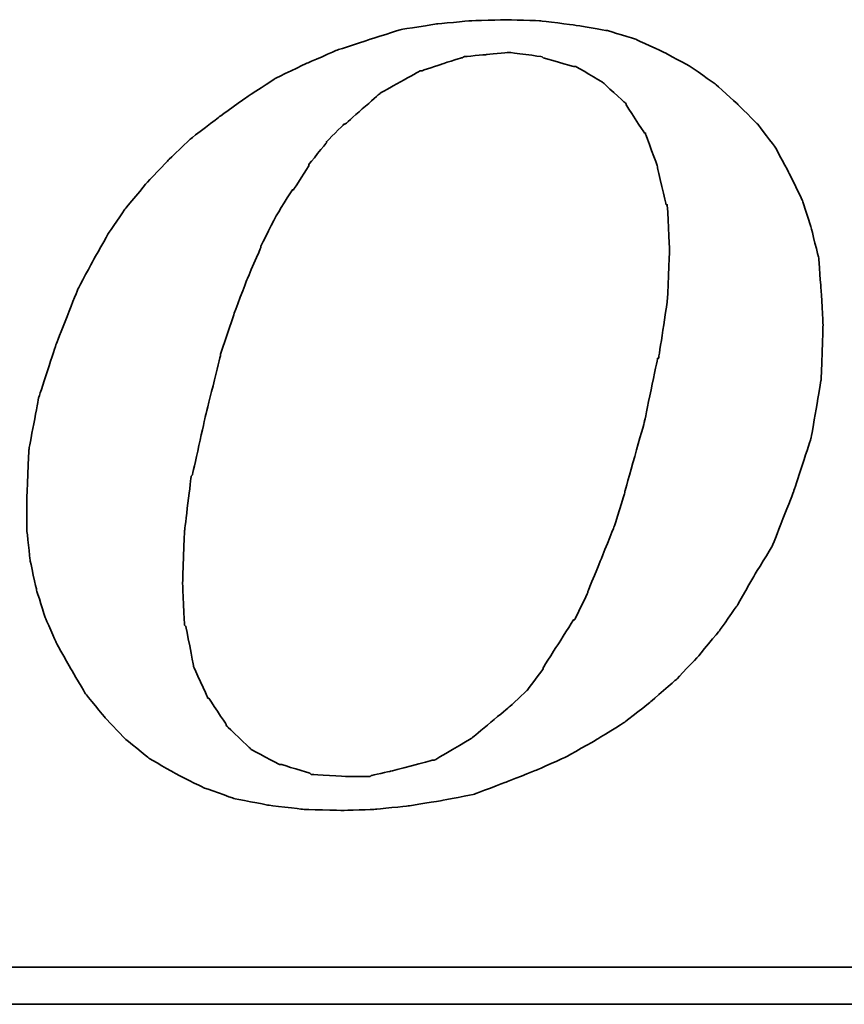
# Model space of a CAD drawing. Header units: millimetres. Extents: x 478 to 862, y 462 to 590.
# Tile 42 of 50: x 790.88 to 793.37, y 499.33 to 502.29. Entities that reach past the tile are written whole.
import ezdxf

# ---------------------------------------------------------------- set-up
doc = ezdxf.new("R2010")
doc.units = ezdxf.units.MM
doc.layers.add('DIM', color=4, linetype='CONTINUOUS')
doc.layers.add('layer 1', color=7, linetype='CONTINUOUS')

# ---------------------------------------------------------------- blocks, each defined once
blk = doc.blocks.new('TBI MOTION logo(完整正式版)')
at = {"layer": 'layer 1', "color": 22, "lineweight": 35}
for points, knots in [([(35.79625, -6.98375), (35.79625, -6.98375), (36.23125, -7.43875), (36.23125, -7.43875), (36.23125, -7.43875), (36.23125, -7.43875), (36.75625, -7.87125), (36.75625, -7.87125), (36.75625, -7.87125), (36.75625, -7.87125), (37.33125, -8.20375), (37.33125, -8.20375), (37.33125, -8.20375), (37.33125, -8.20375), (37.95625, -8.51875), (37.95625, -8.51875), (37.95625, -8.51875), (37.95625, -8.51875), (38.62625, -8.75875), (38.62625, -8.75875), (38.62625, -8.75875), (38.62625, -8.75875), (39.37125, -8.90375), (39.37125, -8.90375), (39.37125, -8.90375), (39.37125, -8.90375), (40.14125, -8.99875), (40.14125, -8.99875), (40.14125, -8.99875), (40.14125, -8.99875), (41.02625, -9.02375), (41.02625, -9.02375), (41.02625, -9.02375), (41.02625, -9.02375), (41.74625, -8.99875), (41.74625, -8.99875), (41.74625, -8.99875), (41.74625, -8.99875), (42.46625, -8.92375), (42.46625, -8.92375), (42.46625, -8.92375), (42.46625, -8.92375), (43.21125, -8.80625), (43.21125, -8.80625), (43.21125, -8.80625), (43.21125, -8.80625), (43.93125, -8.66375), (43.93125, -8.66375), (43.93125, -8.66375), (43.93125, -8.66375), (44.62625, -8.39875), (44.62625, -8.39875), (44.62625, -8.39875), (44.62625, -8.39875), (45.29625, -8.13375), (45.29625, -8.13375), (45.29625, -8.13375), (45.29625, -8.13375), (45.94625, -7.84375), (45.94625, -7.84375), (45.94625, -7.84375), (45.94625, -7.84375), (46.61625, -7.46375), (46.61625, -7.46375), (46.61625, -7.46375), (46.61625, -7.46375), (47.24125, -7.07875), (47.24125, -7.07875), (47.24125, -7.07875), (47.24125, -7.07875), (47.81625, -6.62375), (47.81625, -6.62375), (47.81625, -6.62375), (47.81625, -6.62375), (48.36875, -6.14375), (48.36875, -6.14375), (48.36875, -6.14375), (48.36875, -6.14375), (48.84625, -5.64125), (48.84625, -5.64125), (48.84625, -5.64125), (48.84625, -5.64125), (49.32625, -5.06375), (49.32625, -5.06375), (49.32625, -5.06375), (49.32625, -5.06375), (49.71125, -4.51374), (49.71125, -4.51374), (49.71125, -4.51374), (49.71125, -4.51374), (50.09625, -3.83874), (50.09625, -3.83874), (50.09625, -3.83874), (50.09625, -3.83874), (50.48125, -3.21374), (50.48125, -3.21374), (50.48125, -3.21374), (50.48125, -3.21374), (50.96125, -1.99125), (50.96125, -1.99125), (50.96125, -1.99125), (50.96125, -1.99125), (51.34375, -0.81875), (51.34375, -0.81875), (51.34375, -0.81875), (51.34375, -0.81875), (51.56125, 0.45624), (51.56125, 0.45624), (51.56125, 0.45624), (51.56125, 0.45624), (51.60625, 1.67624), (51.60625, 1.67624), (51.60625, 1.67624), (51.60625, 1.67624), (51.56125, 2.44625), (51.56125, 2.44625), (51.56125, 2.44625), (51.56125, 2.44625), (51.51125, 3.14125), (51.51125, 3.14125), (51.51125, 3.14125), (51.51125, 3.14125), (51.34375, 3.81125), (51.34375, 3.81125), (51.34375, 3.81125), (51.34375, 3.81125), (51.15125, 4.41125), (51.15125, 4.41125), (51.15125, 4.41125), (51.15125, 4.41125), (50.86125, 5.01125), (50.86125, 5.01125), (50.86125, 5.01125), (50.86125, 5.01125), (50.55125, 5.58875), (50.55125, 5.58875), (50.55125, 5.58875), (50.55125, 5.58875), (50.16625, 6.09125), (50.16625, 6.09125), (50.16625, 6.09125), (50.16625, 6.09125), (49.71125, 6.54875), (49.71125, 6.54875), (49.71125, 6.54875), (49.71125, 6.54875), (49.23125, 6.98125), (49.23125, 6.98125), (49.23125, 6.98125), (49.23125, 6.98125), (48.67875, 7.36625), (48.67875, 7.36625), (48.67875, 7.36625), (48.67875, 7.36625), (48.10375, 7.67625), (48.10375, 7.67625), (48.10375, 7.67625), (48.10375, 7.67625), (47.48125, 7.96375), (47.48125, 7.96375), (47.48125, 7.96375), (47.48125, 7.96375), (46.85625, 8.15625), (46.85625, 8.15625), (46.85625, 8.15625), (46.85625, 8.15625), (46.13625, 8.27624), (46.13625, 8.27624), (46.13625, 8.27624), (46.13625, 8.27624), (45.39125, 8.37125), (45.39125, 8.37125), (45.39125, 8.37125), (45.39125, 8.37125), (44.62625, 8.39624), (44.62625, 8.39624), (44.62625, 8.39624), (44.62625, 8.39624), (43.83625, 8.37125), (43.83625, 8.37125), (43.83625, 8.37125), (43.83625, 8.37125), (43.09125, 8.30125), (43.09125, 8.30125), (43.09125, 8.30125), (43.09125, 8.30125), (42.32125, 8.18125), (42.32125, 8.18125), (42.32125, 8.18125), (42.32125, 8.18125), (41.62875, 7.96375), (41.62875, 7.96375), (41.62875, 7.96375), (41.62875, 7.96375), (40.90625, 7.72625), (40.90625, 7.72625), (40.90625, 7.72625), (40.90625, 7.72625), (40.23624, 7.43625), (40.23624, 7.43625), (40.23624, 7.43625), (40.23624, 7.43625), (39.54124, 7.10125), (39.54124, 7.10125), (39.54124, 7.10125), (39.54124, 7.10125), (38.91625, 6.69125), (38.91625, 6.69125), (38.91625, 6.69125), (38.91625, 6.69125), (38.31625, 6.26125), (38.31625, 6.26125), (38.31625, 6.26125), (38.31625, 6.26125), (37.69125, 5.78125), (37.69125, 5.78125), (37.69125, 5.78125), (37.69125, 5.78125), (37.18625, 5.30125), (37.18625, 5.30125), (37.18625, 5.30125), (37.18625, 5.30125), (36.70625, 4.79624), (36.70625, 4.79624), (36.70625, 4.79624), (36.70625, 4.79624), (36.23125, 4.22125), (36.23125, 4.22125), (36.23125, 4.22125), (36.23125, 4.22125), (35.87124, 3.69375), (35.87124, 3.69375), (35.87124, 3.69375), (35.87124, 3.69375), (35.53125, 3.09125), (35.53125, 3.09125), (35.53125, 3.09125), (35.53125, 3.09125), (35.19875, 2.47125), (35.19875, 2.47125), (35.19875, 2.47125), (35.19875, 2.47125), (34.71625, 1.24625), (34.71625, 1.24625), (34.71625, 1.24625), (34.71625, 1.24625), (34.33125, 0.06874), (34.33125, 0.06874), (34.33125, 0.06874), (34.33125, 0.06874), (34.11625, -1.07875), (34.11625, -1.07875), (34.11625, -1.07875), (34.11625, -1.07875), (34.07125, -2.15875), (34.07125, -2.15875), (34.07125, -2.15875), (34.07125, -2.15875), (34.07125, -2.85375), (34.07125, -2.85375), (34.07125, -2.85375), (34.07125, -2.85375), (34.14125, -3.50375), (34.14125, -3.50375), (34.14125, -3.50375), (34.14125, -3.50375), (34.28625, -4.17375), (34.28625, -4.17375), (34.28625, -4.17375), (34.28625, -4.17375), (34.47625, -4.77624), (34.47625, -4.77624), (34.47625, -4.77624), (34.47625, -4.77624), (34.71625, -5.32625), (34.71625, -5.32625), (34.71625, -5.32625), (34.71625, -5.32625), (35.05375, -5.92875), (35.05375, -5.92875), (35.05375, -5.92875), (35.05375, -5.92875), (35.36375, -6.45375), (35.36375, -6.45375), (35.36375, -6.45375), (35.36375, -6.45375), (35.79625, -6.98375), (35.79625, -6.98375)], [0, 0, 0, 0, 0.01388889, 0.01388889, 0.01388889, 0.0138889, 0.02777778, 0.02777778, 0.02777778, 0.02777779, 0.04166667, 0.04166667, 0.04166667, 0.04166668, 0.05555556, 0.05555556, 0.05555556, 0.05555557, 0.06944444, 0.06944444, 0.06944444, 0.06944445, 0.08333333, 0.08333333, 0.08333333, 0.08333334, 0.09722222, 0.09722222, 0.09722222, 0.09722223, 0.11111111, 0.11111111, 0.11111111, 0.11111112, 0.125, 0.125, 0.125, 0.12500001, 0.13888889, 0.13888889, 0.13888889, 0.1388889, 0.15277778, 0.15277778, 0.15277778, 0.15277779, 0.16666667, 0.16666667, 0.16666667, 0.16666668, 0.18055556, 0.18055556, 0.18055556, 0.18055557, 0.19444444, 0.19444444, 0.19444444, 0.19444445, 0.20833333, 0.20833333, 0.20833333, 0.20833334, 0.22222222, 0.22222222, 0.22222222, 0.22222223, 0.23611111, 0.23611111, 0.23611111, 0.23611112, 0.25, 0.25, 0.25, 0.25000001, 0.26388889, 0.26388889, 0.26388889, 0.2638889, 0.27777778, 0.27777778, 0.27777778, 0.27777779, 0.29166667, 0.29166667, 0.29166667, 0.29166668, 0.30555556, 0.30555556, 0.30555556, 0.30555557, 0.31944444, 0.31944444, 0.31944444, 0.31944445, 0.33333333, 0.33333333, 0.33333333, 0.33333334, 0.34722222, 0.34722222, 0.34722222, 0.34722223, 0.36111111, 0.36111111, 0.36111111, 0.36111112, 0.375, 0.375, 0.375, 0.37500001, 0.38888889, 0.38888889, 0.38888889, 0.3888889, 0.40277778, 0.40277778, 0.40277778, 0.40277779, 0.41666667, 0.41666667, 0.41666667, 0.41666668, 0.43055556, 0.43055556, 0.43055556, 0.43055557, 0.44444444, 0.44444444, 0.44444444, 0.44444445, 0.45833333, 0.45833333, 0.45833333, 0.45833334, 0.47222222, 0.47222222, 0.47222222, 0.47222223, 0.48611111, 0.48611111, 0.48611111, 0.48611112, 0.5, 0.5, 0.5, 0.50000001, 0.51388889, 0.51388889, 0.51388889, 0.5138889, 0.52777778, 0.52777778, 0.52777778, 0.52777779, 0.54166667, 0.54166667, 0.54166667, 0.54166668, 0.55555556, 0.55555556, 0.55555556, 0.55555557, 0.56944444, 0.56944444, 0.56944444, 0.56944445, 0.58333333, 0.58333333, 0.58333333, 0.58333334, 0.59722222, 0.59722222, 0.59722222, 0.59722223, 0.61111111, 0.61111111, 0.61111111, 0.61111112, 0.625, 0.625, 0.625, 0.62500001, 0.63888889, 0.63888889, 0.63888889, 0.6388889, 0.65277778, 0.65277778, 0.65277778, 0.65277779, 0.66666667, 0.66666667, 0.66666667, 0.66666668, 0.68055556, 0.68055556, 0.68055556, 0.68055557, 0.69444444, 0.69444444, 0.69444444, 0.69444445, 0.70833333, 0.70833333, 0.70833333, 0.70833334, 0.72222222, 0.72222222, 0.72222222, 0.72222223, 0.73611111, 0.73611111, 0.73611111, 0.73611112, 0.75, 0.75, 0.75, 0.75000001, 0.76388889, 0.76388889, 0.76388889, 0.7638889, 0.77777778, 0.77777778, 0.77777778, 0.77777779, 0.79166667, 0.79166667, 0.79166667, 0.79166668, 0.80555556, 0.80555556, 0.80555556, 0.80555557, 0.81944444, 0.81944444, 0.81944444, 0.81944445, 0.83333333, 0.83333333, 0.83333333, 0.83333334, 0.84722222, 0.84722222, 0.84722222, 0.84722223, 0.86111111, 0.86111111, 0.86111111, 0.86111112, 0.875, 0.875, 0.875, 0.87500001, 0.88888889, 0.88888889, 0.88888889, 0.8888889, 0.90277778, 0.90277778, 0.90277778, 0.90277779, 0.91666667, 0.91666667, 0.91666667, 0.91666668, 0.93055556, 0.93055556, 0.93055556, 0.93055557, 0.94444444, 0.94444444, 0.94444444, 0.94444445, 0.95833333, 0.95833333, 0.95833333, 0.95833334, 0.97222222, 0.97222222, 0.97222222, 0.97222223, 0.98611111, 0.98611111, 0.98611111, 0.98611112, 1, 1, 1, 1]), ([(38.33875, 1.03124), (38.33875, 1.03124), (38.62625, 1.89625), (38.62625, 1.89625), (38.62625, 1.89625), (38.62625, 1.89625), (38.91625, 2.66375), (38.91625, 2.66375), (38.91625, 2.66375), (38.91625, 2.66375), (39.22625, 3.38125), (39.22625, 3.38125), (39.22625, 3.38125), (39.22625, 3.38125), (39.22625, 3.40624), (39.22625, 3.40624), (39.22625, 3.40624), (39.22625, 3.40624), (39.56124, 4.07624), (39.56124, 4.07624), (39.56124, 4.07624), (39.56124, 4.07624), (39.92125, 4.65125), (39.92125, 4.65125), (39.92125, 4.65125), (39.92125, 4.65125), (39.94625, 4.65125), (39.94625, 4.65125), (39.94625, 4.65125), (39.94625, 4.65125), (40.28125, 5.17875), (40.28125, 5.17875), (40.28125, 5.17875), (40.28125, 5.17875), (40.28125, 5.20375), (40.28125, 5.20375), (40.28125, 5.20375), (40.28125, 5.20375), (40.66875, 5.68625), (40.66875, 5.68625), (40.66875, 5.68625), (40.66875, 5.68625), (40.66875, 5.70625), (40.66875, 5.70625), (40.66875, 5.70625), (40.66875, 5.70625), (41.05124, 6.09125), (41.05124, 6.09125), (41.05124, 6.09125), (41.05124, 6.09125), (41.07625, 6.09125), (41.07625, 6.09125), (41.07625, 6.09125), (41.07625, 6.09125), (41.84125, 6.76625), (41.84125, 6.76625), (41.84125, 6.76625), (41.84125, 6.76625), (41.86625, 6.78625), (41.86625, 6.78625), (41.86625, 6.78625), (41.86625, 6.78625), (42.73125, 7.26624), (42.73125, 7.26624), (42.73125, 7.26624), (42.73125, 7.26624), (42.75625, 7.26624), (42.75625, 7.26624), (42.75625, 7.26624), (42.75625, 7.26624), (43.18625, 7.41125), (43.18625, 7.41125), (43.18625, 7.41125), (43.18625, 7.41125), (43.64125, 7.55625), (43.64125, 7.55625), (43.64125, 7.55625), (43.64125, 7.55625), (43.66625, 7.55625), (43.66625, 7.55625), (43.66625, 7.55625), (43.66625, 7.55625), (43.69125, 7.58124), (43.69125, 7.58124), (43.69125, 7.58124), (43.69125, 7.58124), (44.19125, 7.62625), (44.19125, 7.62625), (44.19125, 7.62625), (44.19125, 7.62625), (44.67125, 7.67625), (44.67125, 7.67625), (44.67125, 7.67625), (44.67125, 7.67625), (44.69625, 7.67625), (44.69625, 7.67625), (44.69625, 7.67625), (44.69625, 7.67625), (45.41875, 7.58124), (45.41875, 7.58124), (45.41875, 7.58124), (45.41875, 7.58124), (45.44125, 7.55625), (45.44125, 7.55625), (45.44125, 7.55625), (45.44125, 7.55625), (46.11125, 7.36625), (46.11125, 7.36625), (46.11125, 7.36625), (46.11125, 7.36625), (46.13625, 7.36625), (46.13625, 7.36625), (46.13625, 7.36625), (46.13625, 7.36625), (46.15875, 7.36625), (46.15875, 7.36625), (46.15875, 7.36625), (46.15875, 7.36625), (46.73625, 7.02624), (46.73625, 7.02624), (46.73625, 7.02624), (46.73625, 7.02624), (46.76125, 7.00624), (46.76125, 7.00624), (46.76125, 7.00624), (46.76125, 7.00624), (47.24125, 6.57124), (47.24125, 6.57124), (47.24125, 6.57124), (47.24125, 6.57124), (47.26625, 6.54875), (47.26625, 6.54875), (47.26625, 6.54875), (47.26625, 6.54875), (47.26625, 6.52375), (47.26625, 6.52375), (47.26625, 6.52375), (47.26625, 6.52375), (47.67375, 5.89875), (47.67375, 5.89875), (47.67375, 5.89875), (47.67375, 5.89875), (47.69625, 5.89875), (47.69625, 5.89875), (47.69625, 5.89875), (47.69625, 5.89875), (47.69625, 5.87625), (47.69625, 5.87625), (47.69625, 5.87625), (47.69625, 5.87625), (47.96125, 5.15625), (47.96125, 5.15625), (47.96125, 5.15625), (47.96125, 5.15625), (47.96125, 5.13125), (47.96125, 5.13125), (47.96125, 5.13125), (47.96125, 5.13125), (48.15125, 4.31875), (48.15125, 4.31875), (48.15125, 4.31875), (48.15125, 4.31875), (48.17625, 4.31875), (48.17625, 4.31875), (48.17625, 4.31875), (48.17625, 4.31875), (48.17625, 4.29125), (48.17625, 4.29125), (48.17625, 4.29125), (48.17625, 4.29125), (48.22625, 3.33125), (48.22625, 3.33125), (48.22625, 3.33125), (48.22625, 3.33125), (48.22625, 3.30875), (48.22625, 3.30875), (48.22625, 3.30875), (48.22625, 3.30875), (48.17625, 2.20624), (48.17625, 2.20624), (48.17625, 2.20624), (48.17625, 2.20624), (48.17625, 2.18124), (48.17625, 2.18124), (48.17625, 2.18124), (48.17625, 2.18124), (47.98375, 0.93624), (47.98375, 0.93624), (47.98375, 0.93624), (47.98375, 0.93624), (47.96125, 0.93624), (47.96125, 0.93624), (47.96125, 0.93624), (47.96125, 0.93624), (47.67375, -0.45874), (47.67375, -0.45874), (47.67375, -0.45874), (47.67375, -0.45874), (47.24125, -1.99125), (47.24125, -1.99125), (47.24125, -1.99125), (47.24125, -1.99125), (47.24125, -2.01874), (47.24125, -2.01874), (47.24125, -2.01874), (47.24125, -2.01874), (47.00125, -2.78375), (47.00125, -2.78375), (47.00125, -2.78375), (47.00125, -2.78375), (46.71125, -3.50375), (46.71125, -3.50375), (46.71125, -3.50375), (46.71125, -3.50375), (46.42625, -4.19875), (46.42625, -4.19875), (46.42625, -4.19875), (46.42625, -4.19875), (46.42625, -4.22375), (46.42625, -4.22375), (46.42625, -4.22375), (46.42625, -4.22375), (46.13625, -4.82374), (46.13625, -4.82374), (46.13625, -4.82374), (46.13625, -4.82374), (46.11125, -4.82374), (46.11125, -4.82374), (46.11125, -4.82374), (46.11125, -4.82374), (45.77625, -5.35125), (45.77625, -5.35125), (45.77625, -5.35125), (45.77625, -5.35125), (45.44125, -5.87875), (45.44125, -5.87875), (45.44125, -5.87875), (45.44125, -5.87875), (45.44125, -5.90375), (45.44125, -5.90375), (45.44125, -5.90375), (45.44125, -5.90375), (45.10625, -6.35875), (45.10625, -6.35875), (45.10625, -6.35875), (45.10625, -6.35875), (45.08125, -6.38375), (45.08125, -6.38375), (45.08125, -6.38375), (45.08125, -6.38375), (44.69625, -6.74375), (44.69625, -6.74375), (44.69625, -6.74375), (44.69625, -6.74375), (43.88375, -7.41625), (43.88375, -7.41625), (43.88375, -7.41625), (43.88375, -7.41625), (43.85625, -7.43875), (43.85625, -7.43875), (43.85625, -7.43875), (43.85625, -7.43875), (43.04125, -7.91875), (43.04125, -7.91875), (43.04125, -7.91875), (43.04125, -7.91875), (43.01625, -7.91875), (43.01625, -7.91875), (43.01625, -7.91875), (43.01625, -7.91875), (42.99625, -7.91875), (42.99625, -7.91875), (42.99625, -7.91875), (42.99625, -7.91875), (42.08125, -8.15875), (42.08125, -8.15875), (42.08125, -8.15875), (42.08125, -8.15875), (41.65125, -8.25625), (41.65125, -8.25625), (41.65125, -8.25625), (41.65125, -8.25625), (41.62875, -8.27875), (41.62875, -8.27875), (41.62875, -8.27875), (41.62875, -8.27875), (41.60125, -8.27875), (41.60125, -8.27875), (41.60125, -8.27875), (41.60125, -8.27875), (41.12125, -8.27875), (41.12125, -8.27875), (41.12125, -8.27875), (41.12125, -8.27875), (40.35624, -8.23125), (40.35624, -8.23125), (40.35624, -8.23125), (40.35624, -8.23125), (40.33125, -8.23125), (40.33125, -8.23125), (40.33125, -8.23125), (40.33125, -8.23125), (40.30625, -8.20375), (40.30625, -8.20375), (40.30625, -8.20375), (40.30625, -8.20375), (39.68375, -8.01375), (39.68375, -8.01375), (39.68375, -8.01375), (39.68375, -8.01375), (39.66124, -8.01375), (39.66124, -8.01375), (39.66124, -8.01375), (39.66124, -8.01375), (39.63625, -8.01375), (39.63625, -8.01375), (39.63625, -8.01375), (39.63625, -8.01375), (39.01125, -7.67875), (39.01125, -7.67875), (39.01125, -7.67875), (39.01125, -7.67875), (38.98875, -7.65375), (38.98875, -7.65375), (38.98875, -7.65375), (38.98875, -7.65375), (38.48625, -7.17375), (38.48625, -7.17375), (38.48625, -7.17375), (38.48625, -7.17375), (38.45875, -7.14875), (38.45875, -7.14875), (38.45875, -7.14875), (38.45875, -7.14875), (38.45875, -7.12875), (38.45875, -7.12875), (38.45875, -7.12875), (38.45875, -7.12875), (38.07625, -6.54875), (38.07625, -6.54875), (38.07625, -6.54875), (38.07625, -6.54875), (38.05125, -6.54875), (38.05125, -6.54875), (38.05125, -6.54875), (38.05125, -6.54875), (38.05125, -6.52875), (38.05125, -6.52875), (38.05125, -6.52875), (38.05125, -6.52875), (37.74125, -5.85375), (37.74125, -5.85375), (37.74125, -5.85375), (37.74125, -5.85375), (37.74125, -5.82875), (37.74125, -5.82875), (37.74125, -5.82875), (37.74125, -5.82875), (37.57375, -4.96875), (37.57375, -4.96875), (37.57375, -4.96875), (37.57375, -4.96875), (37.54625, -4.94375), (37.54625, -4.94375), (37.54625, -4.94375), (37.54625, -4.94375), (37.50125, -4.03375), (37.50125, -4.03375), (37.50125, -4.03375), (37.50125, -4.03375), (37.50125, -4.00875), (37.50125, -4.00875), (37.50125, -4.00875), (37.50125, -4.00875), (37.54625, -2.85375), (37.54625, -2.85375), (37.54625, -2.85375), (37.54625, -2.85375), (37.69125, -1.65875), (37.69125, -1.65875), (37.69125, -1.65875), (37.69125, -1.65875), (37.71624, -1.63375), (37.71624, -1.63375), (37.71624, -1.63375), (37.71624, -1.63375), (38.00375, -0.33875), (38.00375, -0.33875), (38.00375, -0.33875), (38.00375, -0.33875), (38.33875, 1.00624), (38.33875, 1.00624), (38.33875, 1.00624), (38.33875, 1.00624), (38.33875, 1.03124), (38.33875, 1.03124)], [0, 0, 0, 0, 0.01010101, 0.01010101, 0.01010101, 0.01010102, 0.02020202, 0.02020202, 0.02020202, 0.02020203, 0.03030303, 0.03030303, 0.03030303, 0.03030304, 0.04040404, 0.04040404, 0.04040404, 0.04040405, 0.05050505, 0.05050505, 0.05050505, 0.05050506, 0.06060606, 0.06060606, 0.06060606, 0.06060607, 0.07070707, 0.07070707, 0.07070707, 0.07070708, 0.08080808, 0.08080808, 0.08080808, 0.08080809, 0.09090909, 0.09090909, 0.09090909, 0.0909091, 0.1010101, 0.1010101, 0.1010101, 0.10101011, 0.11111111, 0.11111111, 0.11111111, 0.11111112, 0.12121212, 0.12121212, 0.12121212, 0.12121213, 0.13131313, 0.13131313, 0.13131313, 0.13131314, 0.14141414, 0.14141414, 0.14141414, 0.14141415, 0.15151515, 0.15151515, 0.15151515, 0.15151516, 0.16161616, 0.16161616, 0.16161616, 0.16161617, 0.17171717, 0.17171717, 0.17171717, 0.17171718, 0.18181818, 0.18181818, 0.18181818, 0.18181819, 0.19191919, 0.19191919, 0.19191919, 0.1919192, 0.2020202, 0.2020202, 0.2020202, 0.20202021, 0.21212121, 0.21212121, 0.21212121, 0.21212122, 0.22222222, 0.22222222, 0.22222222, 0.22222223, 0.23232323, 0.23232323, 0.23232323, 0.23232324, 0.24242424, 0.24242424, 0.24242424, 0.24242425, 0.25252525, 0.25252525, 0.25252525, 0.25252526, 0.26262626, 0.26262626, 0.26262626, 0.26262627, 0.27272727, 0.27272727, 0.27272727, 0.27272728, 0.28282828, 0.28282828, 0.28282828, 0.28282829, 0.29292929, 0.29292929, 0.29292929, 0.2929293, 0.3030303, 0.3030303, 0.3030303, 0.30303031, 0.31313131, 0.31313131, 0.31313131, 0.31313132, 0.32323232, 0.32323232, 0.32323232, 0.32323233, 0.33333333, 0.33333333, 0.33333333, 0.33333334, 0.34343434, 0.34343434, 0.34343434, 0.34343435, 0.35353535, 0.35353535, 0.35353535, 0.35353536, 0.36363636, 0.36363636, 0.36363636, 0.36363637, 0.37373737, 0.37373737, 0.37373737, 0.37373738, 0.38383838, 0.38383838, 0.38383838, 0.38383839, 0.39393939, 0.39393939, 0.39393939, 0.3939394, 0.4040404, 0.4040404, 0.4040404, 0.40404041, 0.41414141, 0.41414141, 0.41414141, 0.41414142, 0.42424242, 0.42424242, 0.42424242, 0.42424243, 0.43434343, 0.43434343, 0.43434343, 0.43434344, 0.44444444, 0.44444444, 0.44444444, 0.44444445, 0.45454545, 0.45454545, 0.45454545, 0.45454546, 0.46464646, 0.46464646, 0.46464646, 0.46464647, 0.47474747, 0.47474747, 0.47474747, 0.47474748, 0.48484848, 0.48484848, 0.48484848, 0.48484849, 0.49494949, 0.49494949, 0.49494949, 0.4949495, 0.50505051, 0.50505051, 0.50505051, 0.50505052, 0.51515152, 0.51515152, 0.51515152, 0.51515153, 0.52525253, 0.52525253, 0.52525253, 0.52525254, 0.53535354, 0.53535354, 0.53535354, 0.53535355, 0.54545455, 0.54545455, 0.54545455, 0.54545456, 0.55555556, 0.55555556, 0.55555556, 0.55555557, 0.56565657, 0.56565657, 0.56565657, 0.56565658, 0.57575758, 0.57575758, 0.57575758, 0.57575759, 0.58585859, 0.58585859, 0.58585859, 0.5858586, 0.5959596, 0.5959596, 0.5959596, 0.59595961, 0.60606061, 0.60606061, 0.60606061, 0.60606062, 0.61616162, 0.61616162, 0.61616162, 0.61616163, 0.62626263, 0.62626263, 0.62626263, 0.62626264, 0.63636364, 0.63636364, 0.63636364, 0.63636365, 0.64646465, 0.64646465, 0.64646465, 0.64646466, 0.65656566, 0.65656566, 0.65656566, 0.65656567, 0.66666667, 0.66666667, 0.66666667, 0.66666668, 0.67676768, 0.67676768, 0.67676768, 0.67676769, 0.68686869, 0.68686869, 0.68686869, 0.6868687, 0.6969697, 0.6969697, 0.6969697, 0.69696971, 0.70707071, 0.70707071, 0.70707071, 0.70707072, 0.71717172, 0.71717172, 0.71717172, 0.71717173, 0.72727273, 0.72727273, 0.72727273, 0.72727274, 0.73737374, 0.73737374, 0.73737374, 0.73737375, 0.74747475, 0.74747475, 0.74747475, 0.74747476, 0.75757576, 0.75757576, 0.75757576, 0.75757577, 0.76767677, 0.76767677, 0.76767677, 0.76767678, 0.77777778, 0.77777778, 0.77777778, 0.77777779, 0.78787879, 0.78787879, 0.78787879, 0.7878788, 0.7979798, 0.7979798, 0.7979798, 0.79797981, 0.80808081, 0.80808081, 0.80808081, 0.80808082, 0.81818182, 0.81818182, 0.81818182, 0.81818183, 0.82828283, 0.82828283, 0.82828283, 0.82828284, 0.83838384, 0.83838384, 0.83838384, 0.83838385, 0.84848485, 0.84848485, 0.84848485, 0.84848486, 0.85858586, 0.85858586, 0.85858586, 0.85858587, 0.86868687, 0.86868687, 0.86868687, 0.86868688, 0.87878788, 0.87878788, 0.87878788, 0.87878789, 0.88888889, 0.88888889, 0.88888889, 0.8888889, 0.8989899, 0.8989899, 0.8989899, 0.89898991, 0.90909091, 0.90909091, 0.90909091, 0.90909092, 0.91919192, 0.91919192, 0.91919192, 0.91919193, 0.92929293, 0.92929293, 0.92929293, 0.92929294, 0.93939394, 0.93939394, 0.93939394, 0.93939395, 0.94949495, 0.94949495, 0.94949495, 0.94949496, 0.95959596, 0.95959596, 0.95959596, 0.95959597, 0.96969697, 0.96969697, 0.96969697, 0.96969698, 0.97979798, 0.97979798, 0.97979798, 0.97979799, 0.98989899, 0.98989899, 0.98989899, 0.989899, 1, 1, 1, 1]), ([(75.90875, -9.47875), (75.90875, -9.47875), (75.90875, -12.28625), (75.90875, -12.28625), (75.90875, -12.28625), (75.90875, -12.28625), (75.90875, -12.47875), (75.90875, -12.47875), (75.90875, -12.47875), (75.90875, -12.47875), (75.71625, -12.47875), (75.71625, -12.47875), (75.71625, -12.47875), (75.71625, -12.47875), (-88.32875, -12.47875), (-88.32875, -12.47875), (-88.32875, -12.47875), (-88.32875, -12.47875), (-88.32875, -13.29375), (-88.32875, -13.29375), (-88.32875, -13.29375), (-88.32875, -13.29375), (82.89125, -13.29375), (82.89125, -13.29375), (82.89125, -13.29375), (82.89125, -13.29375), (75.90875, -9.47875), (75.90875, -9.47875)], [0, 0, 0, 0, 0.14285714, 0.14285714, 0.14285714, 0.14285715, 0.28571429, 0.28571429, 0.28571429, 0.2857143, 0.42857143, 0.42857143, 0.42857143, 0.42857144, 0.57142857, 0.57142857, 0.57142857, 0.57142858, 0.71428571, 0.71428571, 0.71428571, 0.71428572, 0.85714286, 0.85714286, 0.85714286, 0.85714287, 1, 1, 1, 1])]:
    blk.add_open_spline(points, degree=3, knots=knots, dxfattribs=at)

msp = doc.modelspace()

# ---------------------------------------------------------------- block references
at = {"layer": 'DIM', "color": 7, "xscale": 0.1368257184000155, "yscale": 0.1368257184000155, "zscale": 0.1368257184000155}
msp.add_blockref('TBI MOTION logo(完整正式版)', (786.2425, 501.145), dxfattribs=at)

doc.saveas('drawing.dxf')
